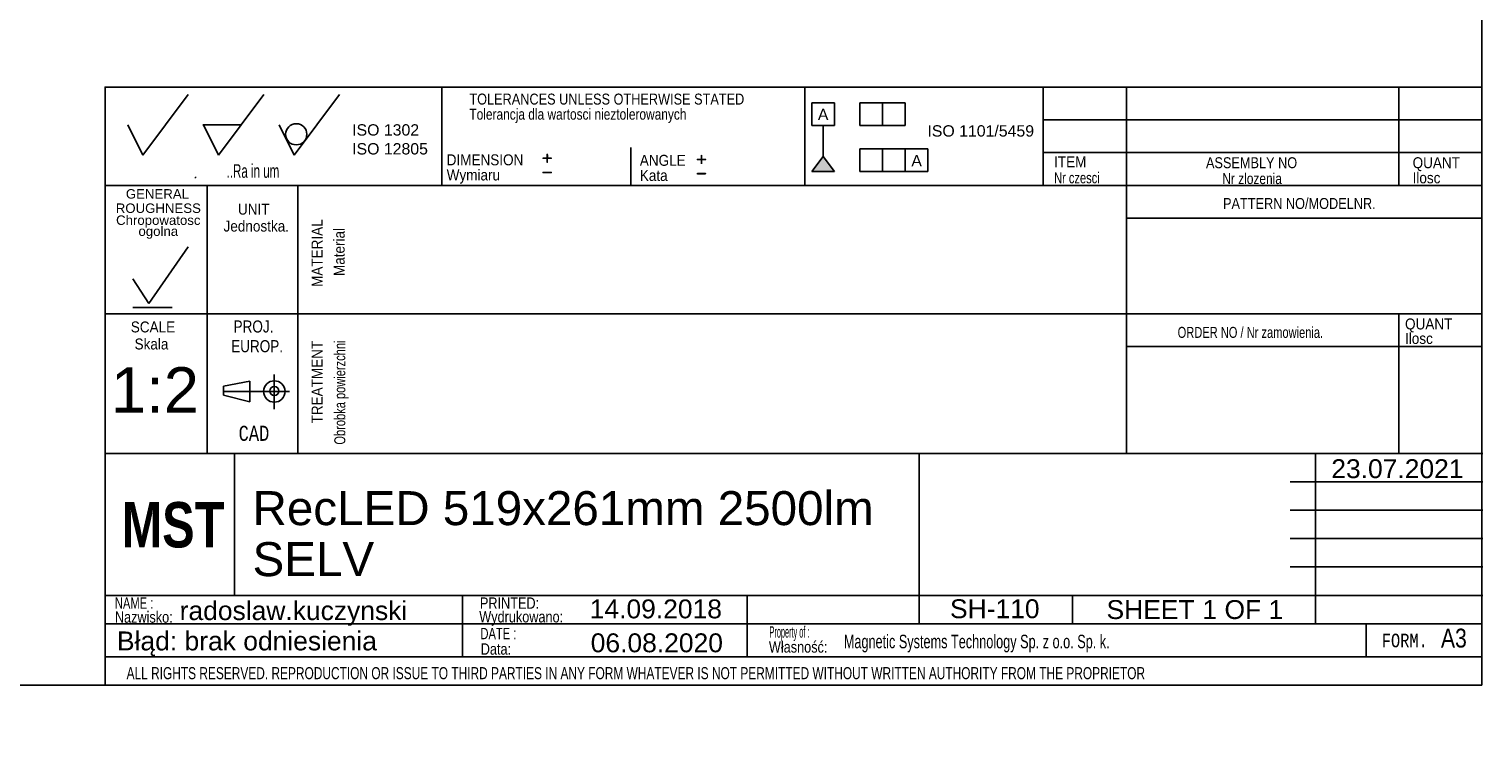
# Model space of a CAD drawing. Header units: millimetres. Extents: x 16 to 406, y 5 to 285.
# Tile 8 of 14: x 214 to 406, y 5 to 100. Entities that reach past the tile are written whole.
import ezdxf
from ezdxf.entities.mleader import LeaderData, LeaderLine
from ezdxf.enums import TextEntityAlignment as Align
from ezdxf.lldxf.tags import DXFTag
from ezdxf.math import Vec2, Vec3

# ---------------------------------------------------------------- set-up
doc = ezdxf.new("R2010")
doc.units = ezdxf.units.MM
doc.layers.add('10', color=7, linetype='Continuous')
doc.layers.add('Default', color=7, linetype='Continuous')
doc.styles.add('SEACAD_Arial', font='arial.ttf')
doc.styles.add('SEACAD_Lucida_Console', font='lucon.TTF', dxfattribs={"width": 0.8})
tags = doc.linetypes.add('CENTER2', pattern=[28.575, 19.05, -3.175, 3.175, -3.175]).pattern_tags.tags
tags[10:11] = [DXFTag(74, 4), DXFTag(75, 0), DXFTag(340, '0'), DXFTag(46, 0.0), DXFTag(50, 0.0), DXFTag(44, 0.0), DXFTag(45, 0.0)]
tags[8:9] = [DXFTag(74, 4), DXFTag(75, 0), DXFTag(340, '0'), DXFTag(46, 0.0), DXFTag(50, 0.0), DXFTag(44, 0.0), DXFTag(45, 0.0)]
tags[6:7] = [DXFTag(74, 4), DXFTag(75, 0), DXFTag(340, '0'), DXFTag(46, 0.0), DXFTag(50, 0.0), DXFTag(44, 0.0), DXFTag(45, 0.0)]
tags[4:5] = [DXFTag(74, 4), DXFTag(75, 0), DXFTag(340, '0'), DXFTag(46, 0.0), DXFTag(50, 0.0), DXFTag(44, 0.0), DXFTag(45, 0.0)]

# ---------------------------------------------------------------- blocks, each defined once
blk = doc.blocks.new('SEANNOT_GROUP16')
at = {"layer": 'Default', "color": 7, "linetype": 'Continuous', "style": 'SEACAD_Arial'}
for s, p in [('RecLED 519x261mm 2500lm', (243.16, 39.24)), ('SELV', (243.16, 32.49))]:
    blk.add_text(s, height=4.5, dxfattribs=at).set_placement(p, align=Align.TOP_LEFT)
blk = doc.blocks.new('SEANNOT_GROUP18')
at = {"layer": 'Default', "color": 7, "linetype": 'Continuous', "style": 'SEACAD_Arial'}
blk.add_text('radoslaw.kuczynski', height=2.5, dxfattribs=at).set_placement((233.53, 24.68), align=Align.TOP_LEFT)
blk = doc.blocks.new('SEANNOT_GROUP19')
at = {"layer": 'Default', "color": 7, "linetype": 'Continuous', "style": 'SEACAD_Arial'}
blk.add_text('SH-110', height=2.5, dxfattribs=at).set_placement((335.35, 24.93), align=Align.TOP_LEFT)
blk = doc.blocks.new('SEANNOT_GROUP20')
at = {"layer": 'Default', "color": 7, "linetype": 'Continuous', "style": 'SEACAD_Arial'}
blk.add_text('06.08.2020', height=2.5, dxfattribs=at).set_placement((287.86, 20.42), align=Align.TOP_LEFT)
blk = doc.blocks.new('SEANNOT_GROUP21')
at = {"layer": 'Default', "color": 7, "linetype": 'Continuous', "style": 'SEACAD_Arial'}
blk.add_text('1:2', height=6, dxfattribs=at).set_placement((224.43, 55.64), align=Align.TOP_LEFT)
blk = doc.blocks.new('_Dot')
at = {"color": 0, "linetype": 'ByBlock', "lineweight": -2}
blk.add_line((-0.5, 0), (-1, 0), dxfattribs=at)
at = {"color": 0, "linetype": 'ByBlock', "const_width": 0.5}
blk.add_lwpolyline([(-0.25, 0, 1), (0.25, 0, 1)], format="xyb", close=True, dxfattribs=at)
blk = doc.blocks.new('SEANNOT_GROUP23')
at = {"layer": 'Default', "color": 7, "linetype": 'Continuous', "style": 'SEACAD_Arial'}
blk.add_text('14.09.2018', height=2.5, dxfattribs=at).set_placement((287.73, 24.91), align=Align.TOP_LEFT)
blk = doc.blocks.new('SEANNOT_GROUP24')
at = {"layer": 'Default', "color": 7, "linetype": 'Continuous', "style": 'SEACAD_Arial'}
for s, p in [('SHEET ', (356.04, 24.82)), ('1', (368.7, 24.82)), (' OF ', (370.66, 24.82)), ('1', (377.45, 24.82))]:
    blk.add_text(s, height=2.5, dxfattribs=at).set_placement(p, align=Align.TOP_LEFT)
blk = doc.blocks.new('SEANNOT_GROUP25')
at = {"layer": 'Default', "color": 7, "linetype": 'Continuous', "style": 'SEACAD_Arial'}
blk.add_text('23.07.2021', height=2.5, dxfattribs=at).set_placement((385.75, 43.46), align=Align.TOP_LEFT)

msp = doc.modelspace()

# ---------------------------------------------------------------- hatches: boundary and pattern name
at = {"layer": 'Default', "linetype": 'Continuous'}
msp.add_hatch(color=7, dxfattribs=at).paths.add_polyline_path([(318.5887, 83.5055), (317.0887, 81.5206), (320.0887, 81.5206)])

# ---------------------------------------------------------------- linework, layer by layer
at = {"layer": '10', "color": 7, "linetype": 'Continuous'}
for p, q in [((268.1664, 92.7025), (268.1664, 79.7025)), ((316.1664, 92.7025), (316.1664, 79.7025)), ((347.6664, 92.7025), (347.6664, 79.7025)), ((358.6664, 92.7025), (358.6664, 44.2025)), ((394.6664, 92.7025), (394.6664, 79.7025)), ((228.6664, 83.7025), (234.6664, 91.7025)), ((238.6664, 83.7025), (244.6664, 91.7025)), ((248.6664, 83.7025), (254.6664, 91.7025)), ((226.6664, 87.7025), (228.6664, 83.7025)), ((236.6664, 87.7025), (241.6664, 87.7025)), ((236.6664, 87.7025), (238.6664, 83.7025)), ((246.6664, 87.7025), (248.6664, 83.7025)), ((405.6664, 88.3691), (347.6664, 88.3691)), ((293.1664, 84.7025), (293.1664, 79.7025)), ((405.6664, 84.0358), (347.6664, 84.0358)), ((235.541, 80.6292), (235.7172, 80.8353)), ((405.6664, 79.7025), (223.6664, 79.7025)), ((237.1664, 79.7025), (237.1664, 44.2025)), ((237.1664, 79.7025), (237.1664, 45.7025)), ((249.1664, 79.7025), (249.1664, 44.2025)), ((405.6664, 75.3691), (358.6664, 75.3691)), ((229.4692, 64.067), (234.6676, 71.572)), ((227.327, 67.3491), (229.4692, 64.067)), ((227.327, 63.5278), (232.5255, 63.5278)), ((405.6664, 62.7025), (223.6664, 62.7025)), ((394.6664, 62.7025), (394.6664, 44.2025)), ((405.6664, 58.3691), (358.6664, 58.3691)), ((239.3123, 53.1174), (242.7982, 53.8094)), ((242.7982, 53.8094), (242.7982, 51.0413)), ((246.0414, 54.6781), (246.0414, 50.0695)), ((246.0414, 54.6781), (246.0414, 50.0695)), ((239.3123, 51.9247), (239.3123, 53.1174)), ((242.7982, 51.0413), (239.3123, 51.9247)), ((331.2915, 44.2025), (223.6664, 44.2025)), ((331.1664, 44.2025), (223.6664, 44.2025)), ((240.7703, 25.5444), (240.7703, 44.2944)), ((380.2915, 44.2025), (405.7915, 44.2025)), ((383.6664, 21.7025), (383.6664, 44.2025)), ((380.2915, 40.4525), (405.7915, 40.4525)), ((380.2915, 36.7025), (405.7915, 36.7025)), ((380.2915, 32.9525), (405.7915, 32.9525)), ((380.2915, 29.2025), (405.7915, 29.2025)), ((223.6664, 25.4525), (405.7915, 25.4525)), ((270.9256, 25.4138), (270.9256, 17.2887)), ((308.5239, 25.4525), (308.5239, 17.3274)), ((351.5415, 25.4525), (351.5415, 21.7025)), ((223.6664, 21.7025), (380.2915, 21.7025)), ((390.3535, 21.7025), (390.3535, 17.3275)), ((223.6664, 17.3275), (405.6664, 17.3275))]:
    msp.add_line(p, q, dxfattribs=at)
at = {"layer": '10', "color": 7, "linetype": 'CENTER2'}
msp.add_line((239.3123, 52.4253), (248.0282, 52.4253), dxfattribs=at)
at = {"layer": '10', "color": 7, "linetype": 'Continuous'}
for points in [[(405.6664, 13.5775), (405.6664, 284.5775), (15.6664, 284.5775), (15.6664, 13.5775), (405.6664, 13.5775)], [(405.6664, 13.5775), (405.6664, 92.7025), (223.6664, 92.7025), (223.6664, 13.5775), (405.6664, 13.5775)], [(331.2915, 44.2025), (331.2915, 21.7025), (405.6664, 21.7025), (405.6664, 44.2025), (331.2915, 44.2025)]]:
    msp.add_lwpolyline(points, dxfattribs=at)
for centre, radius in [((248.9389, 86.4574), 1.4016), ((246.0414, 52.4254), 1.4146), ((246.0414, 52.4843), 0.6075)]:
    msp.add_circle(centre, radius, dxfattribs=at)
msp.add_point((236.6664, 87.7025), dxfattribs=at)
at = {"layer": 'Default', "color": 7, "linetype": 'Continuous'}
for p, q in [((317.0887, 87.6113), (317.0887, 90.6113)), ((317.0887, 90.6113), (320.0887, 90.6113)), ((320.0887, 90.6113), (320.0887, 87.6113)), ((323.4244, 87.6113), (323.4244, 90.6113)), ((323.4244, 90.6113), (329.4244, 90.6113)), ((326.4244, 90.6113), (326.4244, 87.6113)), ((329.4244, 90.6113), (329.4244, 87.6113)), ((320.0887, 87.6113), (317.0887, 87.6113)), ((318.5887, 83.5055), (318.5887, 87.6113)), ((329.4244, 87.6113), (323.4244, 87.6113)), ((317.0887, 81.5206), (318.5887, 83.5055)), ((318.5887, 83.5055), (320.0887, 81.5206)), ((323.4244, 81.5206), (323.4244, 84.5206)), ((323.4244, 84.5206), (332.4244, 84.5206)), ((326.4244, 84.5206), (326.4244, 81.5206)), ((329.4244, 81.5206), (329.4244, 84.5206)), ((332.4244, 84.5206), (332.4244, 81.5206)), ((320.0887, 81.5206), (317.0887, 81.5206)), ((332.4244, 81.5206), (323.4244, 81.5206))]:
    msp.add_line(p, q, dxfattribs=at)

# ---------------------------------------------------------------- block references
at = {"layer": 'Default'}
for name in ['SEANNOT_GROUP21', 'SEANNOT_GROUP25', 'SEANNOT_GROUP16', 'SEANNOT_GROUP18', 'SEANNOT_GROUP23', 'SEANNOT_GROUP19', 'SEANNOT_GROUP24', 'SEANNOT_GROUP20']:
    msp.add_blockref(name, (0, 0), dxfattribs=at)

# ---------------------------------------------------------------- texts
at = {"layer": '10', "attachment_point": 1}
for s, insert, char_height, width, style in [('{\\farial rounded mt|b0||i0||c0|p34;\\C7;\\H1.45000002;\\W0.83002;TOLERANCES UNLESS OTHERWISE STATED}', (271.823, 91.8398), 1.45, 38.614141, 'SEACAD_Arial'), ('{\\farial rounded mt|b0||i0||c0|p34;\\C7;\\H1.45000002;\\W0.77704;Tolerancja dla wartosci nieztolerowanych}', (271.823, 89.8398), 1.45, 36.029358, 'SEACAD_Arial'), ('{\\farial rounded mt|b0||i0||c0|p34;\\C7;\\H1.45000002;\\W0.883;DIMENSION}', (268.823, 83.801), 1.45, 10.15001, 'SEACAD_Arial'), ('{\\farial rounded mt|b0||i0||c0|p34;\\C7;\\H1.45000002;\\W0.883;ANGLE}', (294.3509, 83.7369), 1.45, 6.052184, 'SEACAD_Arial'), ('{\\farial rounded mt|b0||i0||c0|p34;\\C7;\\H1.45000002;\\W0.883;ITEM}', (349.1061, 83.5453), 1.45, 4.255445, 'SEACAD_Arial'), ('{\\farial rounded mt|b0||i0||c0|p34;\\C7;\\H1.45000002;\\W0.83002;ASSEMBLY NO}', (369.1852, 83.4185), 1.45, 12.829358, 'SEACAD_Arial'), ('{\\farial rounded mt|b0||i0||c0|p34;\\C7;\\H1.45000002;\\W0.883;QUANT}', (396.4966, 83.4185), 1.45, 6.241314, 'SEACAD_Arial'), ('{\\farial rounded mt|b0||i0||c0|p34;\\C7;\\H1.8;\\W0.608;..Ra in um}', (239.7304, 82.5025), 1.8, 8.921749, 'SEACAD_Arial'), ('{\\farial rounded mt|b0||i0||c0|p34;\\C7;\\H1.45000002;\\W0.883;Wymiaru}', (268.823, 81.801), 1.45, 8.67569, 'SEACAD_Arial'), ('{\\farial rounded mt|b0||i0||c0|p34;\\C7;\\H1.45000002;\\W0.883;Kata}', (294.3509, 81.7369), 1.45, 5.07501, 'SEACAD_Arial'), ('{\\farial rounded mt|b0||i0||c0|p34;\\C7;\\H1.45000002;\\W0.72406;Nr czesci }', (349.1061, 81.4185), 1.45, 7.78588, 'SEACAD_Arial'), ('{\\farial rounded mt|b0||i0||c0|p34;\\C7;\\H1.45000002;\\W0.77704;Nr zlozenia}', (371.3489, 81.3193), 1.45, 9.504276, 'SEACAD_Arial'), ('{\\farial rounded mt|b0||i0||c0|p34;\\C7;\\H1.45000002;\\W0.883;Ilosc}', (396.4966, 81.4185), 1.45, 6.934793, 'SEACAD_Arial'), ('{\\farial rounded mt|b0||i0||c0|p34;\\C7;\\H1.45000002;\\W0.883;UNIT}', (241.2329, 77.2753), 1.45, 4.16088, 'SEACAD_Arial'), ('{\\farial rounded mt|b0||i0||c0|p34;\\C7;\\H1.45000002;\\W0.83002;PATTERN NO/MODELNR.}', (371.4383, 78.0241), 1.45, 21.434793, 'SEACAD_Arial'), ('{\\farial rounded mt|b0||i0||c0|p34;\\C7;\\H1.45000002;\\W0.883;Jednostka.}', (239.3294, 75.0364), 1.45, 8.726285, 'SEACAD_Arial'), ('{\\farial rounded mt|b0||i0||c0|p34;\\C7;\\H1.45000002;\\W0.883;SCALE}', (227.0667, 61.6902), 1.45, 5.863054, 'SEACAD_Arial'), ('{\\farial rounded mt|b0||i0||c0|p34;\\C7;\\H1.60000002;\\W0.8;PROJ.}', (240.6541, 61.826), 1.6, 5.113054, 'SEACAD_Arial'), ('{\\farial rounded mt|b0||i0||c0|p34;\\C7;\\H1.45000002;\\W0.883;QUANT}', (395.4966, 62.0852), 1.45, 6.241314, 'SEACAD_Arial'), ('{\\farial rounded mt|b0||i0||c0|p34;\\C7;\\H1.45000002;\\W0.72406;ORDER NO / Nr zamowienia.}', (365.4383, 60.9698), 1.45, 25.030887, 'SEACAD_Arial'), ('{\\farial rounded mt|b0||i0||c0|p34;\\C7;\\H1.45000002;\\W0.883;Ilosc}', (395.4966, 60.1647), 1.45, 6.934793, 'SEACAD_Arial'), ('{\\farial rounded mt|b0||i0||c0|p34;\\C7;\\H1.45000002;\\W0.883;Skala}', (227.5677, 59.4364), 1.45, 5.777229, 'SEACAD_Arial'), ('{\\farial rounded mt|b0||i0||c0|p34;\\C7;\\H1.60000002;\\W0.8;EUROP.}', (240.3364, 59.2199), 1.6, 6.643488, 'SEACAD_Arial'), ('{\\fLucida Console|b0||i0||c0|p34;\\C7;\\H1.99999998;\\W0.8;CAD}', (241.316, 47.8953), 2, 4.533343, 'SEACAD_Lucida_Console'), ('{\\farial rounded mt|b0||i0||c0|p34;\\C7;\\H1.5;\\W0.704;NAME :}', (224.9675, 25.1761), 1.5, 5.576097, 'SEACAD_Arial'), ('{\\farial rounded mt|b0||i0||c0|p34;\\C7;\\H1.5;\\W0.8;PRINTED:}', (273.2161, 25.1761), 1.5, 8.9879, 'SEACAD_Arial'), ('{\\farial rounded mt|b0||i0||c0|p34;\\C7;\\H1.5;\\W0.8;Nazwisko:}', (224.9676, 23.329), 1.5, 7.678383, 'SEACAD_Arial'), ('{\\farial rounded mt|b0||i0||c0|p34;\\C7;\\H1.5;\\W0.8;Wydrukowano:}', (273.1279, 23.366), 1.5, 11.438653, 'SEACAD_Arial'), ('{\\farial rounded mt|b0||i0||c0|p34;\\C7;\\H1.5;\\W0.704;DATE :}', (273.2821, 21.1484), 1.5, 5.217401, 'SEACAD_Arial'), ('{\\farial rounded mt|b0||i0||c0|p34;\\C7;\\H1.5;\\W0.46208;Property of :}', (311.4969, 21.3579), 1.5, 8.869575, 'SEACAD_Arial'), ('{\\farial rounded mt|b0||i0||c0|p34;\\C7;\\H1.5;\\W0.8;Własność:}', (311.4137, 19.3737), 1.5, 10.891314, 'SEACAD_Arial'), ('{\\farial rounded mt|b0||i0||c0|p34;\\C7;\\H1.8;\\W0.667;Magnetic Systems Technology Sp. z o.o. Sp. k.}', (321.3166, 20.2436), 1.8, 58.304358, 'SEACAD_Arial'), ('{\\fLucida Console|b0||i0||c0|p34;\\C7;\\H1.8;\\W0.8;FORM.}', (392.4164, 20.3775), 1.8, 6.80001, 'SEACAD_Lucida_Console'), ('{\\farial rounded mt|b0||i0||c0|p34;\\C7;\\H2.50000002;\\W0.8;A3}', (400.244, 21.0473), 2.5, 3.315227, 'SEACAD_Arial'), ('{\\farial rounded mt|b0||i0||c0|p34;\\C7;\\H1.5;\\W0.8;Data:}', (273.3248, 19.0982), 1.5, 6.195662, 'SEACAD_Arial'), ('{\\farial rounded mt|b0||i0||c0|p34;\\C7;\\H1.60000002;\\W0.704;ALL RIGHTS RESERVED. REPRODUCTION OR ISSUE TO THIRD PARTIES IN ANY FORM WHATEVER IS NOT PERMITTED WITHOUT WRITTEN AUTHORITY FROM THE PROPRIETOR}', (226.5139, 15.9553), 1.6, 148.000012, 'SEACAD_Arial')]:
    msp.add_mtext(s, dxfattribs=dict(at, insert=insert, char_height=char_height, width=width, style=style))
at = {"layer": '10', "char_height": 1.25, "attachment_point": 1}
for s, insert, width in [('{\\fArial|b0||i0||c0|p34;\\C7;\\H1.2499998;\\W1.;GENERAL}', (226.4186, 79.1957), 8.3424), ('{\\fArial|b0||i0||c0|p34;\\C7;\\H1.2499998;\\W1.;ROUGHNESS}', (225.0839, 77.3018), 11.222834)]:
    msp.add_mtext(s, dxfattribs=dict(at, insert=insert, width=width))
at = {"layer": '10', "insert": (230.7029, 74.1738), "char_height": 1.25, "width": 11.65265, "attachment_point": 5, "line_spacing_factor": 0.7}
msp.add_mtext('{\\fArial|b0||i0||c0|p34;\\C7;\\H1.24999998;\\W1.;Chropowatosc\\P}{\\fArial|b0||i0||c0|p34;\\C7;\\H1.24999998;\\W1.;ogolna}', dxfattribs=at)
at = {"layer": '10', "char_height": 1.45, "attachment_point": 1, "rotation": 89.999994, "style": 'SEACAD_Arial'}
for s, insert, width in [('{\\farial rounded mt|b0||i0||c0|p34;\\C7;\\H1.45000002;\\W0.883;MATERIAL}', (250.9679, 66.2608), 8.920662), ('{\\farial rounded mt|b0||i0||c0|p34;\\C7;\\H1.45000002;\\W0.883;Material}', (253.8878, 67.7032), 7.153155), ('{\\farial rounded mt|b0||i0||c0|p34;\\C7;\\H1.45000002;\\W0.72406;Obrobka powierzchni}', (253.9679, 45.3948), 17.047554), ('{\\farial rounded mt|b0||i0||c0|p34;\\C7;\\H1.45000002;\\W0.883;TREATMENT}', (250.9679, 48.1987), 10.87501)]:
    msp.add_mtext(s, dxfattribs=dict(at, insert=insert, width=width))
at = {"layer": 'Default'}
for s, insert, char_height, width, attachment_point in [('{\\fArial CE|b0||i0||c0|p34;\\C7;\\H1.5;\\W1.;A}', (318.5825, 89.835), 1.5, 1.402184, 2), ('{\\fArial|b0||i0||c0|p34;\\C7;\\H1.5;\\W1.;ISO 1302 \\P}{\\fArial|b0||i0||c0|p34;\\C7;\\H1.5;\\W1.;ISO 12805}', (256.3273, 87.7851), 1.5, 10.486332, 1), ('{\\fArial|b0||i0||c0|p34;\\C7;\\H1.5;\\W1.;ISO 1101/5459}', (339.4139, 87.6533), 1.5, 14.66134, 2), ('{\\fSolid Edge ISO|b0||i0||c0|p34;\\C7;\\H2.5;\\W1.;+\\P}', (281.2929, 84.7968), 2.5, 1.882447, 1), ('{\\fSolid Edge ISO|b0||i0||c0|p34;\\C7;\\H2.5;\\W1.;+\\P}', (301.686, 84.64), 2.5, 1.882447, 1), ('{\\fArial CE|b0||i0||c0|p34;\\C7;\\H1.5;\\W1.;A}', (330.9389, 83.7093), 1.5, 1.402184, 2), ('{\\fSolid Edge ISO|b0||i0||c0|p34;\\C7;\\H2.5;\\W1.;-\\P}', (281.2929, 82.9144), 2.5, 1.882447, 1), ('{\\fSolid Edge ISO|b0||i0||c0|p34;\\C7;\\H2.5;\\W1.;-\\P}', (301.686, 82.7575), 2.5, 1.882447, 1), ('{\\fImpact|b0||i0||c0|p34;\\C7;\\H6.;\\W1.;MST}', (225.8529, 37.789), 6, 14.453176, 1)]:
    msp.add_mtext(s, dxfattribs=dict(at, insert=insert, char_height=char_height, width=width, attachment_point=attachment_point))

# ---------------------------------------------------------------- leaders
at = {"layer": 'Default', "color": 7, "linetype": 'Continuous'}
ml = msp.add_multileader_mtext('Standard', dxfattribs=at)
ml.set_content('{\\pxsm0.9;\\fArial|b0||i0||c0|p34;\\W1.; Błąd: brak odniesienia\\P}', color=256)
ml.set_leader_properties()
ml.set_arrow_properties(name='DOT')
ml.build(insert=Vec2(0, 0))
ml.multileader.update_dxf_attribs({"leader_type": 0, "dogleg_length": 0, "arrow_head_size": 2.5})
ctx = ml.context
ctx.base_point, ctx.char_height, ctx.arrow_head_size, ctx.landing_gap_size = Vec3(222.2705, 19.0521), 2.5, 2.5, 0.875
ctx.mtext.insert = Vec3(224.2705, 20.6683)

doc.saveas('drawing.dxf')
